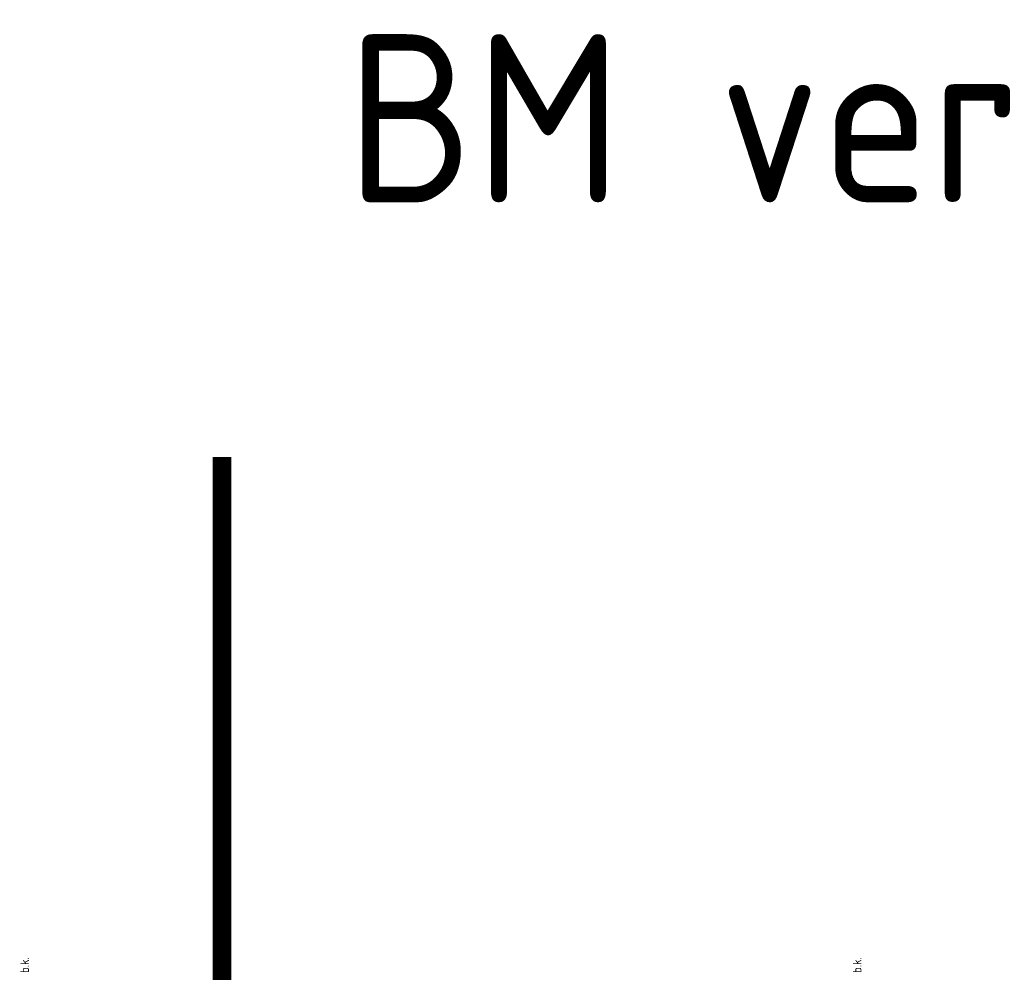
# Model space of a CAD drawing. Header units: millimetres. Extents: x -38031 to 110605, y -22066 to 88711.
# Tile 66 of 116: x 21605 to 47969, y 63211 to 88711. Entities that reach past the tile are written whole.
import ezdxf

# ---------------------------------------------------------------- set-up
doc = ezdxf.new("R2010")
doc.units = ezdxf.units.MM
doc.header["$LTSCALE"] = 50
for name, color, linetype in [('Bouwkundig', 8, 'Continuous'), ('EL6511--', 3, 'Continuous'), ('kaderscheiding', 9, 'Continuous'), ('stramien', 1, 'Continuous')]:
    doc.layers.add(name, color=color, linetype=linetype)
doc.styles.add('BURO-018', font='iso.shx', dxfattribs={"height": 90})
doc.styles.get("Standard").update_dxf_attribs({"font": 'iso.shx'})

# ---------------------------------------------------------------- blocks, each defined once
blk = doc.blocks.new('200254 W 210e 19-03-2008')
at = {"layer": 'stramien', "linetype": 'Continuous', "lineweight": 0}
for p in [(19471.78, 4279.88), (19917.57, 4279.88)]:
    blk.add_text('b.k.', height=4.546, rotation=90, dxfattribs=at).set_placement(p)

msp = doc.modelspace()

# ---------------------------------------------------------------- linework, layer by layer
at = {"layer": 'kaderscheiding', "const_width": 500}
msp.add_lwpolyline([(27025, -21816), (27025, 77006)], dxfattribs=at)

# ---------------------------------------------------------------- texts
at = {"layer": 'EL6511--', "style": 'BURO-018'}
msp.add_text('BM verwerkt', height=4500, dxfattribs=at).set_placement((30346, 83824))

# ---------------------------------------------------------------- next in the draw order: block references
at = {"layer": 'Bouwkundig', "xscale": 50, "yscale": 50, "zscale": 50}
msp.add_blockref('200254 W 210e 19-03-2008', (-951737, -150797), dxfattribs=at)

doc.saveas('drawing.dxf')
